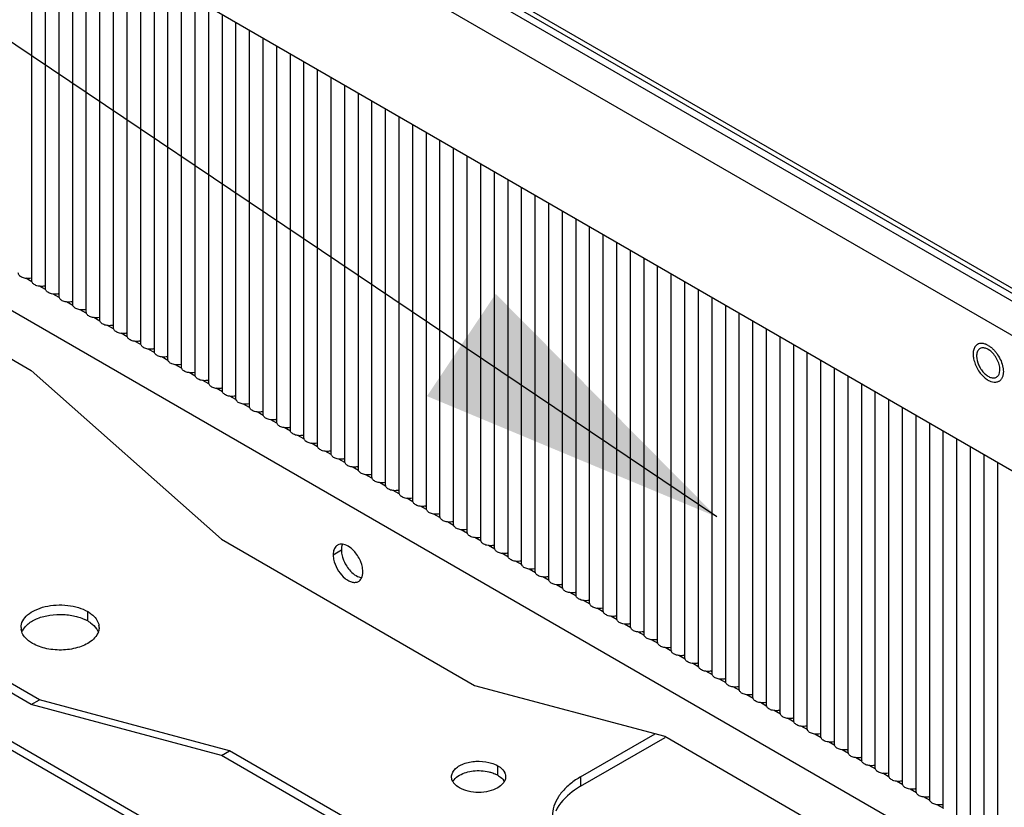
# Model space of a CAD drawing. Header units: inches. Extents: x 3 to 177, y 3 to 114.
# Tile 22 of 95: x 148.09 to 151.51, y 49.91 to 52.64. Entities that reach past the tile are written whole.
import ezdxf

# ---------------------------------------------------------------- set-up
doc = ezdxf.new("R2010")
doc.units = ezdxf.units.IN
doc.header["$LTSCALE"] = 9.973333
doc.header["$MEASUREMENT"] = 0
doc.layers.get('0').update_dxf_attribs({"linetype": 'CONTINUOUS'})
doc.layers.add('03_ALL_AXES', color=7, linetype='CONTINUOUS')
doc.layers.add('09_ALL_DETAIL_ITEMS', color=7, linetype='CONTINUOUS')
doc.styles.get("Standard").update_dxf_attribs({"font": 'arial.ttf'})
doc.dimstyles.get("Standard").update_dxf_attribs({"dimtxt": 1.066667, "dimasz": 1.066667, "dimexe": 0.06, "dimexo": 0.0625, "dimgap": 0.09, "dimtad": 0, "dimtih": 1, "dimtoh": 1, "dimdec": 3, "dimzin": 4, "dimdsep": 46, "dimtxsty": 'Standard', "dimblk": '_FILLED', "dimblk1": '_FILLED', "dimblk2": '_FILLED', "dimcen": 0.09, "dimadec": 0, "dimazin": 0, "dimtp": 0.01, "dimtm": 0.01, "dimtfac": 1, "dimtdec": 3, "dimtofl": 0, "dimtmove": 0, "dimatfit": 3, "dimldrblk": '_FILLED', "dimfxl": 0, "dimtolj": 1, "dimtzin": 4, "dimarcsym": 0})

# ---------------------------------------------------------------- blocks, each defined once
blk = doc.blocks.new('_FILLED')
at = {"color": 0, "linetype": 'ByBlock'}
blk.add_solid([(0, 0), (-1, 0.2), (-1, -0.2)], dxfattribs=at)

msp = doc.modelspace()

# ---------------------------------------------------------------- linework, layer by layer
at = {"color": 7, "linetype": 'Continuous'}
for p, q in [((146.8861, 54.2306), (156.0159, 48.9596)), ((155.9779, 49.1438), (147.1786, 54.2239)), ((155.9926, 49.1177), (147.1894, 54.2001)), ((147.1849, 54.1767), (155.8888, 49.1516)), ((156.0616, 47.0172), (146.7928, 52.3684)), ((148.1369, 51.7328), (148.1159, 51.745)), ((148.184, 51.7056), (148.163, 51.7178)), ((148.2312, 51.6784), (148.2102, 51.6905)), ((148.2783, 51.6512), (148.2573, 51.6633)), ((148.3255, 51.624), (148.3044, 51.6361)), ((148.3726, 51.5968), (148.3516, 51.6089)), ((148.4197, 51.5695), (148.3987, 51.5817)), ((148.4669, 51.5423), (148.4459, 51.5545)), ((148.514, 51.5151), (148.493, 51.5272)), ((148.5612, 51.4879), (148.5401, 51.5)), ((148.6083, 51.4607), (148.5873, 51.4728)), ((148.6554, 51.4335), (148.6344, 51.4456)), ((148.7026, 51.4062), (148.6816, 51.4184)), ((148.7497, 51.379), (148.7287, 51.3912)), ((148.7969, 51.3518), (148.7758, 51.3639)), ((148.844, 51.3246), (148.823, 51.3367)), ((148.8911, 51.2974), (148.8701, 51.3095)), ((148.9383, 51.2702), (148.9173, 51.2823)), ((148.9854, 51.2429), (148.9644, 51.2551)), ((149.0326, 51.2157), (149.0116, 51.2279)), ((149.0797, 51.1885), (149.0587, 51.2006)), ((149.1268, 51.1613), (149.1058, 51.1734)), ((149.174, 51.1341), (149.153, 51.1462)), ((149.2211, 51.1069), (149.2001, 51.119)), ((149.2683, 51.0797), (149.2473, 51.0918)), ((149.3154, 51.0524), (149.2944, 51.0646)), ((149.3625, 51.0252), (149.3415, 51.0374)), ((149.4097, 50.998), (149.3887, 51.0101)), ((149.4568, 50.9708), (149.4358, 50.9829)), ((149.504, 50.9436), (149.483, 50.9557)), ((149.5511, 50.9164), (149.5301, 50.9285)), ((146.7688, 50.8897), (156.0663, 45.5219)), ((149.5983, 50.8891), (149.5772, 50.9013)), ((146.7755, 50.8567), (156.0663, 45.4928)), ((149.6468, 50.8611), (149.6244, 50.8741)), ((149.694, 50.8339), (149.6715, 50.8468)), ((149.7411, 50.8067), (149.7187, 50.8196)), ((149.7883, 50.7794), (149.7658, 50.7924)), ((149.8354, 50.7522), (149.8129, 50.7652)), ((149.8825, 50.725), (149.8601, 50.738)), ((149.9297, 50.6978), (149.9072, 50.7108)), ((149.9768, 50.6706), (149.9544, 50.6835)), ((150.024, 50.6434), (150.0015, 50.6563)), ((150.0711, 50.6161), (150.0486, 50.6291)), ((150.1182, 50.5889), (150.0958, 50.6019)), ((150.1654, 50.5617), (150.1429, 50.5747)), ((150.2125, 50.5345), (150.1901, 50.5475)), ((150.2597, 50.5073), (150.2372, 50.5202)), ((150.3068, 50.4801), (150.2843, 50.493)), ((150.354, 50.4528), (150.3315, 50.4658)), ((150.4011, 50.4256), (150.3786, 50.4386)), ((150.4482, 50.3984), (150.4258, 50.4114)), ((150.4954, 50.3712), (150.4729, 50.3842)), ((150.5425, 50.344), (150.5201, 50.357)), ((150.5897, 50.3168), (150.5672, 50.3297)), ((150.6368, 50.2896), (150.6143, 50.3025)), ((150.6839, 50.2623), (150.6615, 50.2753)), ((150.7311, 50.2351), (150.7086, 50.2481)), ((150.7782, 50.2079), (150.7558, 50.2209)), ((150.8254, 50.1807), (150.8029, 50.1937)), ((150.8725, 50.1535), (150.85, 50.1664)), ((150.9196, 50.1263), (150.8972, 50.1392)), ((150.9668, 50.099), (150.9443, 50.112)), ((151.0139, 50.0718), (150.9915, 50.0848)), ((151.0611, 50.0446), (151.0386, 50.0576)), ((151.1082, 50.0174), (151.0857, 50.0304)), ((151.1553, 49.9902), (151.1329, 50.0031)), ((151.2025, 49.963), (151.18, 49.9759)), ((151.2496, 49.9357), (151.2272, 49.9487)), ((151.2968, 49.9085), (151.2743, 49.9215))]:
    msp.add_line(p, q, dxfattribs=at)
at = {"layer": '03_ALL_AXES', "color": 7, "linetype": 'Continuous'}
for p, q in [((148.1369, 51.7362), (148.1369, 53.0376)), ((148.1512, 53.0316), (154.7508, 49.2213)), ((148.1841, 51.709), (148.1841, 53.0126)), ((148.2312, 51.6817), (148.2312, 52.9853)), ((148.2783, 51.6545), (148.2783, 52.9581)), ((148.3255, 51.6273), (148.3255, 52.9309)), ((148.3726, 51.6001), (148.3726, 52.9037)), ((148.4198, 51.5729), (148.4198, 52.8765)), ((148.4669, 51.5457), (148.4669, 52.8493)), ((148.514, 51.5184), (148.514, 52.822)), ((148.5612, 51.4912), (148.5612, 52.7948)), ((148.6083, 51.464), (148.6083, 52.7676)), ((148.6555, 51.4368), (148.6555, 52.7404)), ((148.7026, 51.4096), (148.7026, 52.7132)), ((148.7497, 51.3824), (148.7497, 52.686)), ((148.7969, 51.3551), (148.7969, 52.6588)), ((148.844, 51.3279), (148.844, 52.6315)), ((148.8912, 51.3007), (148.8912, 52.6043)), ((148.9383, 51.2735), (148.9383, 52.5771)), ((148.9854, 51.2463), (148.9854, 52.5499)), ((149.0326, 51.2191), (149.0326, 52.5227)), ((149.0797, 51.1919), (149.0797, 52.4955)), ((149.1269, 51.1646), (149.1269, 52.4682)), ((149.174, 51.1374), (149.174, 52.441)), ((149.2211, 51.1102), (149.2211, 52.4138)), ((149.2683, 51.083), (149.2683, 52.3866)), ((149.3154, 51.0558), (149.3154, 52.3594)), ((149.3626, 51.0286), (149.3626, 52.3322)), ((149.4097, 51.0013), (149.4097, 52.3049)), ((149.4568, 50.9741), (149.4568, 52.2777)), ((149.504, 50.9469), (149.504, 52.2505)), ((149.5511, 50.9197), (149.5511, 52.2233)), ((149.5983, 50.8925), (149.5983, 52.1961)), ((149.6454, 50.8653), (149.6454, 52.1689)), ((149.6926, 50.838), (149.6926, 52.1416)), ((149.7397, 50.8108), (149.7397, 52.1144)), ((149.7868, 50.7836), (149.7868, 52.0872)), ((149.834, 50.7564), (149.834, 52.06)), ((149.8811, 50.7292), (149.8811, 52.0328)), ((149.9283, 50.702), (149.9283, 52.0056)), ((149.9754, 50.6747), (149.9754, 51.9784)), ((150.0225, 50.6475), (150.0225, 51.9511)), ((150.0697, 50.6203), (150.0697, 51.9239)), ((150.1168, 50.5931), (150.1168, 51.8967)), ((150.164, 50.5659), (150.164, 51.8695)), ((150.2111, 50.5387), (150.2111, 51.8423)), ((147.4575, 51.8167), (148.1349, 51.4256)), ((150.2582, 50.5115), (150.2582, 51.8151)), ((150.3054, 50.4842), (150.3054, 51.7878)), ((150.3525, 50.457), (150.3525, 51.7606)), ((150.3997, 50.4298), (150.3997, 51.7334)), ((150.4468, 50.4026), (150.4468, 51.7062)), ((150.4939, 50.3754), (150.4939, 51.679)), ((150.5411, 50.3482), (150.5411, 51.6518)), ((150.5882, 50.3209), (150.5882, 51.6245)), ((150.6354, 50.2937), (150.6354, 51.5973)), ((150.6825, 50.2665), (150.6825, 51.5701)), ((150.7296, 50.2393), (150.7296, 51.5429)), ((150.7768, 50.2121), (150.7768, 51.5157)), ((150.8239, 50.1849), (150.8239, 51.4885)), ((151.451, 51.5124), (151.4459, 51.515)), ((151.4564, 51.4949), (151.451, 51.4985)), ((150.8711, 50.1576), (150.8711, 51.4612)), ((148.1349, 51.4256), (148.7934, 50.8417)), ((150.9182, 50.1304), (150.9182, 51.434)), ((151.5033, 51.4217), (151.5031, 51.4159)), ((150.9653, 50.1032), (150.9653, 51.4068)), ((151.4883, 51.4129), (151.4899, 51.4172)), ((151.0125, 50.076), (151.0125, 51.3796)), ((151.0596, 50.0488), (151.0596, 51.3524)), ((151.1068, 50.0216), (151.1068, 51.3252)), ((151.1539, 49.9943), (151.1539, 51.298)), ((151.2011, 49.9671), (151.2011, 51.2707)), ((151.2482, 49.9399), (151.2482, 51.2435)), ((151.2953, 49.9127), (151.2953, 51.2163)), ((151.3425, 49.8855), (151.3425, 51.1891)), ((151.3896, 49.8583), (151.3896, 51.1619)), ((151.4368, 49.831), (151.4368, 51.1347)), ((151.4839, 49.8038), (151.4839, 51.1074)), ((148.7934, 50.8417), (149.6712, 50.3349)), ((149.1809, 50.7877), (149.2092, 50.804)), ((148.1632, 50.2852), (147.4858, 50.6763)), ((148.1349, 50.2689), (147.4575, 50.66)), ((148.3302, 50.5581), (148.3302, 50.5908)), ((149.6712, 50.3349), (150.3298, 50.1585)), ((148.1349, 50.2689), (148.1632, 50.2852)), ((148.7934, 50.0925), (148.1349, 50.2689)), ((148.8217, 50.1088), (148.1632, 50.2852)), ((150.0384, 50.0183), (150.2966, 50.1673)), ((150.3298, 50.1585), (151.0072, 49.7674)), ((150.0384, 49.9856), (150.3318, 50.155)), ((148.7934, 50.0925), (148.8217, 50.1088)), ((149.6712, 49.5857), (148.7934, 50.0925)), ((149.6995, 49.602), (148.8217, 50.1088)), ((149.7511, 50.0238), (149.7511, 50.0565)), ((150.0384, 50.0183), (150.0384, 49.9856))]:
    msp.add_line(p, q, dxfattribs=at)
for centre, radius, start, end in [((148.1243, 51.7936), 0.0494, 281.4405, 285.0648), ((148.1715, 51.7664), 0.0494, 281.4405, 285.0648), ((148.2186, 51.7392), 0.0494, 281.4405, 285.0648), ((148.2657, 51.712), 0.0494, 281.4405, 285.0648), ((148.3129, 51.6848), 0.0494, 281.4405, 285.0648), ((148.36, 51.6575), 0.0494, 281.4405, 285.0648), ((148.4072, 51.6303), 0.0494, 281.4405, 285.0648), ((148.4543, 51.6031), 0.0494, 281.4405, 285.0648), ((148.5014, 51.5759), 0.0494, 281.4405, 285.0648), ((148.5486, 51.5487), 0.0494, 281.4405, 285.0648), ((151.4321, 51.4848), 0.0191, 120.0059, 129.3982), ((151.4212, 51.4618), 0.0586, 65.0737, 66.7913), ((148.5957, 51.5215), 0.0494, 281.4405, 285.0648), ((148.6429, 51.4942), 0.0494, 281.4405, 285.0648), ((148.69, 51.467), 0.0494, 281.4405, 285.0648), ((148.7371, 51.4398), 0.0494, 281.4405, 285.0648), ((148.7843, 51.4126), 0.0494, 281.4405, 285.0648), ((148.8314, 51.3854), 0.0494, 281.4405, 285.0648), ((148.8786, 51.3582), 0.0494, 281.4405, 285.0648), ((148.9257, 51.3309), 0.0494, 281.4405, 285.0648), ((148.9728, 51.3037), 0.0494, 281.4405, 285.0648), ((149.02, 51.2765), 0.0494, 281.4405, 285.0648), ((149.0671, 51.2493), 0.0494, 281.4405, 285.0648), ((149.1143, 51.2221), 0.0494, 281.4405, 285.0648), ((149.1614, 51.1949), 0.0494, 281.4405, 285.0648), ((149.2086, 51.1677), 0.0494, 281.4405, 285.0648), ((149.2557, 51.1404), 0.0494, 281.4405, 285.0648), ((149.3028, 51.1132), 0.0494, 281.4405, 285.0648), ((149.35, 51.086), 0.0494, 281.4405, 285.0648), ((149.3971, 51.0588), 0.0494, 281.4405, 285.0648), ((149.4443, 51.0316), 0.0494, 281.4405, 285.0648), ((149.4914, 51.0044), 0.0494, 281.4405, 285.0648), ((149.5385, 50.9771), 0.0494, 281.4405, 285.0648), ((149.5857, 50.9499), 0.0494, 281.4405, 285.0648), ((149.6328, 50.9227), 0.0494, 281.4405, 285.0648), ((149.68, 50.8955), 0.0494, 281.4405, 285.0648), ((149.2082, 50.7999), 0.0244, 120.0049, 129.3024), ((149.7271, 50.8683), 0.0494, 281.4405, 285.0648), ((149.7742, 50.8411), 0.0494, 281.4405, 285.0648), ((149.8214, 50.8138), 0.0494, 281.4405, 285.0648), ((149.8685, 50.7866), 0.0494, 281.4405, 285.0648), ((149.9157, 50.7594), 0.0494, 281.4405, 285.0648), ((149.9628, 50.7322), 0.0494, 281.4405, 285.0648), ((150.0099, 50.705), 0.0494, 281.4405, 285.0648), ((150.0571, 50.6778), 0.0494, 281.4405, 285.0648), ((150.1042, 50.6505), 0.0494, 281.4405, 285.0648), ((150.1514, 50.6233), 0.0494, 281.4405, 285.0648), ((148.1446, 50.5355), 0.0454, 179.9719, 188.5966), ((148.262, 50.4397), 0.1366, 60.0707, 64.9324), ((148.3244, 50.5355), 0.0454, 359.9719, 8.5966), ((150.1985, 50.5961), 0.0494, 281.4405, 285.0648), ((148.3171, 50.5376), 0.053, 335.1052, 337.5695), ((150.2456, 50.5689), 0.0494, 281.4405, 285.0648), ((150.2928, 50.5417), 0.0494, 281.4405, 285.0648), ((150.3399, 50.5145), 0.0494, 281.4405, 285.0648), ((150.3871, 50.4872), 0.0494, 281.4405, 285.0648), ((150.4342, 50.46), 0.0494, 281.4405, 285.0648), ((150.4814, 50.4328), 0.0494, 281.4405, 285.0648), ((150.5285, 50.4056), 0.0494, 281.4405, 285.0648), ((150.5756, 50.3784), 0.0494, 281.4405, 285.0648), ((150.6228, 50.3512), 0.0494, 281.4405, 285.0648), ((150.6699, 50.324), 0.0494, 281.4405, 285.0648), ((150.7171, 50.2967), 0.0494, 281.4405, 285.0648), ((150.7642, 50.2695), 0.0494, 281.4405, 285.0648), ((150.8113, 50.2423), 0.0494, 281.4405, 285.0648), ((150.8585, 50.2151), 0.0494, 281.4405, 285.0648), ((150.9056, 50.1879), 0.0494, 281.4405, 285.0648), ((150.9528, 50.1607), 0.0494, 281.4405, 285.0648), ((150.9999, 50.1334), 0.0494, 281.4405, 285.0648), ((151.047, 50.1062), 0.0494, 281.4405, 285.0648), ((151.0942, 50.079), 0.0494, 281.4405, 285.0648), ((149.6329, 50.0225), 0.0426, 209.1506, 215.7695), ((149.7368, 49.9814), 0.0426, 29.1506, 35.7695), ((150.1872, 49.7604), 0.2977, 119.9828, 123.9521), ((151.1413, 50.0518), 0.0494, 281.4405, 285.0648), ((151.1885, 50.0246), 0.0494, 281.4405, 285.0648), ((151.2356, 49.9974), 0.0494, 281.4405, 285.0648), ((151.2827, 49.9701), 0.0494, 281.4405, 285.0648)]:
    msp.add_arc(centre, radius, start, end, dxfattribs=at)
for points, knots in [([(148.1341, 51.7452), (148.129, 51.7442), (148.1186, 51.7436), (148.1063, 51.7463), (148.098, 51.7504), (148.0935, 51.7542), (148.0905, 51.7586), (148.0898, 51.7618), (148.0898, 51.7634)], [0, 0, 0, 0, 0.296525, 0.580139, 0.705407, 0.815826, 0.912332, 1, 1, 1, 1]), ([(148.1813, 51.718), (148.1761, 51.717), (148.1658, 51.7164), (148.1534, 51.719), (148.1452, 51.7232), (148.1406, 51.727), (148.1376, 51.7314), (148.1369, 51.7346), (148.1369, 51.7362)], [0, 0, 0, 0, 0.296525, 0.580139, 0.705407, 0.815826, 0.912332, 1, 1, 1, 1]), ([(148.2284, 51.6908), (148.2233, 51.6898), (148.2129, 51.6892), (148.2005, 51.6918), (148.1923, 51.696), (148.1877, 51.6998), (148.1848, 51.7041), (148.1841, 51.7074), (148.1841, 51.709)], [0, 0, 0, 0, 0.296525, 0.580139, 0.705407, 0.815826, 0.912332, 1, 1, 1, 1]), ([(148.2755, 51.6636), (148.2704, 51.6625), (148.26, 51.662), (148.2477, 51.6646), (148.2395, 51.6688), (148.2349, 51.6725), (148.2319, 51.6769), (148.2312, 51.6802), (148.2312, 51.6817)], [0, 0, 0, 0, 0.296525, 0.580139, 0.705407, 0.815826, 0.912332, 1, 1, 1, 1]), ([(148.3227, 51.6364), (148.3175, 51.6353), (148.3072, 51.6348), (148.2948, 51.6374), (148.2866, 51.6416), (148.282, 51.6453), (148.2791, 51.6497), (148.2783, 51.653), (148.2783, 51.6545)], [0, 0, 0, 0, 0.296525, 0.580139, 0.705407, 0.815826, 0.912332, 1, 1, 1, 1]), ([(148.3698, 51.6091), (148.3647, 51.6081), (148.3543, 51.6076), (148.342, 51.6102), (148.3337, 51.6144), (148.3292, 51.6181), (148.3262, 51.6225), (148.3255, 51.6258), (148.3255, 51.6273)], [0, 0, 0, 0, 0.296525, 0.580139, 0.705407, 0.815826, 0.912332, 1, 1, 1, 1]), ([(148.417, 51.5819), (148.4118, 51.5809), (148.4015, 51.5803), (148.3891, 51.583), (148.3809, 51.5871), (148.3763, 51.5909), (148.3733, 51.5953), (148.3726, 51.5985), (148.3726, 51.6001)], [0, 0, 0, 0, 0.296525, 0.580139, 0.705407, 0.815826, 0.912332, 1, 1, 1, 1]), ([(148.4641, 51.5547), (148.459, 51.5537), (148.4486, 51.5531), (148.4362, 51.5557), (148.428, 51.5599), (148.4234, 51.5637), (148.4205, 51.5681), (148.4198, 51.5713), (148.4198, 51.5729)], [0, 0, 0, 0, 0.296525, 0.580139, 0.705407, 0.815826, 0.912332, 1, 1, 1, 1]), ([(148.5112, 51.5275), (148.5061, 51.5265), (148.4958, 51.5259), (148.4834, 51.5285), (148.4752, 51.5327), (148.4706, 51.5365), (148.4676, 51.5408), (148.4669, 51.5441), (148.4669, 51.5457)], [0, 0, 0, 0, 0.296525, 0.580139, 0.705407, 0.815826, 0.912332, 1, 1, 1, 1]), ([(148.5584, 51.5003), (148.5533, 51.4992), (148.5429, 51.4987), (148.5305, 51.5013), (148.5223, 51.5055), (148.5177, 51.5092), (148.5148, 51.5136), (148.514, 51.5169), (148.514, 51.5184)], [0, 0, 0, 0, 0.296525, 0.580139, 0.705407, 0.815826, 0.912332, 1, 1, 1, 1]), ([(148.6055, 51.4731), (148.6004, 51.472), (148.59, 51.4715), (148.5777, 51.4741), (148.5694, 51.4783), (148.5649, 51.482), (148.5619, 51.4864), (148.5612, 51.4897), (148.5612, 51.4912)], [0, 0, 0, 0, 0.296525, 0.580139, 0.705407, 0.815826, 0.912332, 1, 1, 1, 1]), ([(151.4089, 51.5122), (151.4075, 51.5107), (151.4048, 51.5074), (151.4018, 51.5015), (151.3997, 51.4946), (151.3983, 51.4841), (151.3991, 51.4694), (151.4039, 51.4512), (151.412, 51.433), (151.423, 51.4162), (151.4359, 51.402), (151.4459, 51.3945), (151.451, 51.3915)], [0, 0, 0, 0, 0.04364, 0.090161, 0.140399, 0.194772, 0.315622, 0.450202, 0.592889, 0.736697, 0.874451, 1, 1, 1, 1]), ([(151.414, 51.516), (151.4135, 51.5158), (151.4117, 51.5146), (151.4101, 51.5133), (151.4089, 51.5122)], [0, 0, 0, 0, 0.24856, 1, 1, 1, 1]), ([(151.4199, 51.4995), (151.4168, 51.497), (151.4118, 51.4891), (151.4107, 51.4801), (151.4107, 51.4752)], [0, 0, 0, 0, 0.453202, 1, 1, 1, 1]), ([(151.4283, 51.5195), (151.4258, 51.5195), (151.4208, 51.5191), (151.4161, 51.5172), (151.414, 51.516)], [0, 0, 0, 0, 0.512931, 1, 1, 1, 1]), ([(151.4308, 51.5039), (151.4301, 51.5038), (151.4272, 51.5034), (151.4244, 51.5024), (151.4225, 51.5013)], [0, 0, 0, 0, 0.257769, 1, 1, 1, 1]), ([(151.4443, 51.5157), (151.443, 51.5163), (151.4378, 51.5183), (151.4323, 51.5194), (151.4283, 51.5195)], [0, 0, 0, 0, 0.268213, 1, 1, 1, 1]), ([(151.451, 51.4985), (151.4497, 51.4992), (151.4449, 51.5018), (151.4395, 51.5035), (151.4356, 51.5038)], [0, 0, 0, 0, 0.271607, 1, 1, 1, 1]), ([(151.451, 51.5124), (151.454, 51.5106), (151.4601, 51.5065), (151.4686, 51.499), (151.4765, 51.4902), (151.4863, 51.4771), (151.4959, 51.4592), (151.5006, 51.4437), (151.502, 51.4359)], [0, 0, 0, 0, 0.111999, 0.231951, 0.358015, 0.488126, 0.750499, 1, 1, 1, 1]), ([(151.4913, 51.4287), (151.4913, 51.4347), (151.4892, 51.4474), (151.4819, 51.4655), (151.4709, 51.482), (151.4615, 51.4912), (151.4564, 51.4949)], [0, 0, 0, 0, 0.233587, 0.492223, 0.754957, 1, 1, 1, 1]), ([(148.6527, 51.4458), (148.6475, 51.4448), (148.6372, 51.4443), (148.6248, 51.4469), (148.6166, 51.4511), (148.612, 51.4548), (148.609, 51.4592), (148.6083, 51.4625), (148.6083, 51.464)], [0, 0, 0, 0, 0.296525, 0.580139, 0.705407, 0.815826, 0.912332, 1, 1, 1, 1]), ([(151.4107, 51.4752), (151.4107, 51.465), (151.4149, 51.4493), (151.425, 51.4306), (151.4349, 51.4178), (151.4462, 51.4078), (151.458, 51.4014), (151.4695, 51.3991), (151.4766, 51.4009), (151.4795, 51.4026)], [0, 0, 0, 0, 0.269622, 0.417082, 0.561798, 0.695795, 0.813336, 0.912942, 1, 1, 1, 1]), ([(148.6998, 51.4186), (148.6947, 51.4176), (148.6843, 51.4171), (148.6719, 51.4197), (148.6637, 51.4238), (148.6592, 51.4276), (148.6562, 51.432), (148.6555, 51.4352), (148.6555, 51.4368)], [0, 0, 0, 0, 0.296525, 0.580139, 0.705407, 0.815826, 0.912332, 1, 1, 1, 1]), ([(151.4899, 51.4172), (151.4901, 51.4181), (151.491, 51.4218), (151.4913, 51.4257), (151.4913, 51.4287)], [0, 0, 0, 0, 0.237141, 1, 1, 1, 1]), ([(151.502, 51.4359), (151.5022, 51.4347), (151.503, 51.43), (151.5033, 51.4253), (151.5033, 51.4217)], [0, 0, 0, 0, 0.25917, 1, 1, 1, 1]), ([(148.7469, 51.3914), (148.7418, 51.3904), (148.7315, 51.3898), (148.7191, 51.3924), (148.7109, 51.3966), (148.7063, 51.4004), (148.7033, 51.4048), (148.7026, 51.408), (148.7026, 51.4096)], [0, 0, 0, 0, 0.296525, 0.580139, 0.705407, 0.815826, 0.912332, 1, 1, 1, 1]), ([(151.488, 51.3879), (151.4868, 51.3872), (151.4842, 51.386), (151.4786, 51.3844), (151.4706, 51.3842), (151.4607, 51.3866), (151.4542, 51.3896), (151.451, 51.3915)], [0, 0, 0, 0, 0.108164, 0.218373, 0.451355, 0.710449, 1, 1, 1, 1]), ([(151.4795, 51.4026), (151.4804, 51.4031), (151.4842, 51.4058), (151.4869, 51.4097), (151.4883, 51.4129)], [0, 0, 0, 0, 0.240271, 1, 1, 1, 1]), ([(151.4931, 51.3917), (151.4927, 51.3913), (151.4911, 51.3899), (151.4894, 51.3887), (151.488, 51.3879)], [0, 0, 0, 0, 0.252615, 1, 1, 1, 1]), ([(151.502, 51.409), (151.5013, 51.4057), (151.4991, 51.3994), (151.4953, 51.3939), (151.4931, 51.3917)], [0, 0, 0, 0, 0.526601, 1, 1, 1, 1]), ([(151.5031, 51.4159), (151.503, 51.4153), (151.5028, 51.413), (151.5024, 51.4107), (151.502, 51.409)], [0, 0, 0, 0, 0.256715, 1, 1, 1, 1]), ([(148.7941, 51.3642), (148.789, 51.3632), (148.7786, 51.3626), (148.7662, 51.3652), (148.758, 51.3694), (148.7534, 51.3732), (148.7505, 51.3775), (148.7497, 51.3808), (148.7497, 51.3824)], [0, 0, 0, 0, 0.296525, 0.580139, 0.705407, 0.815826, 0.912332, 1, 1, 1, 1]), ([(148.8412, 51.337), (148.8361, 51.3359), (148.8257, 51.3354), (148.8134, 51.338), (148.8051, 51.3422), (148.8006, 51.346), (148.7976, 51.3503), (148.7969, 51.3536), (148.7969, 51.3551)], [0, 0, 0, 0, 0.296525, 0.580139, 0.705407, 0.815826, 0.912332, 1, 1, 1, 1]), ([(148.8884, 51.3098), (148.8832, 51.3087), (148.8729, 51.3082), (148.8605, 51.3108), (148.8523, 51.315), (148.8477, 51.3187), (148.8447, 51.3231), (148.844, 51.3264), (148.844, 51.3279)], [0, 0, 0, 0, 0.296525, 0.580139, 0.705407, 0.815826, 0.912332, 1, 1, 1, 1]), ([(148.9355, 51.2826), (148.9304, 51.2815), (148.92, 51.281), (148.9076, 51.2836), (148.8994, 51.2878), (148.8949, 51.2915), (148.8919, 51.2959), (148.8912, 51.2992), (148.8912, 51.3007)], [0, 0, 0, 0, 0.296525, 0.580139, 0.705407, 0.815826, 0.912332, 1, 1, 1, 1]), ([(148.9826, 51.2553), (148.9775, 51.2543), (148.9672, 51.2538), (148.9548, 51.2564), (148.9466, 51.2605), (148.942, 51.2643), (148.939, 51.2687), (148.9383, 51.272), (148.9383, 51.2735)], [0, 0, 0, 0, 0.296525, 0.580139, 0.705407, 0.815826, 0.912332, 1, 1, 1, 1]), ([(149.0298, 51.2281), (149.0247, 51.2271), (149.0143, 51.2265), (149.0019, 51.2291), (148.9937, 51.2333), (148.9891, 51.2371), (148.9862, 51.2415), (148.9854, 51.2447), (148.9854, 51.2463)], [0, 0, 0, 0, 0.296525, 0.580139, 0.705407, 0.815826, 0.912332, 1, 1, 1, 1]), ([(149.0769, 51.2009), (149.0718, 51.1999), (149.0614, 51.1993), (149.0491, 51.2019), (149.0409, 51.2061), (149.0363, 51.2099), (149.0333, 51.2142), (149.0326, 51.2175), (149.0326, 51.2191)], [0, 0, 0, 0, 0.296525, 0.580139, 0.705407, 0.815826, 0.912332, 1, 1, 1, 1]), ([(149.1241, 51.1737), (149.1189, 51.1726), (149.1086, 51.1721), (149.0962, 51.1747), (149.088, 51.1789), (149.0834, 51.1827), (149.0804, 51.187), (149.0797, 51.1903), (149.0797, 51.1919)], [0, 0, 0, 0, 0.296525, 0.580139, 0.705407, 0.815826, 0.912332, 1, 1, 1, 1]), ([(149.1712, 51.1465), (149.1661, 51.1454), (149.1557, 51.1449), (149.1433, 51.1475), (149.1351, 51.1517), (149.1306, 51.1554), (149.1276, 51.1598), (149.1269, 51.1631), (149.1269, 51.1646)], [0, 0, 0, 0, 0.296525, 0.580139, 0.705407, 0.815826, 0.912332, 1, 1, 1, 1]), ([(149.2183, 51.1193), (149.2132, 51.1182), (149.2029, 51.1177), (149.1905, 51.1203), (149.1823, 51.1245), (149.1777, 51.1282), (149.1747, 51.1326), (149.174, 51.1359), (149.174, 51.1374)], [0, 0, 0, 0, 0.296525, 0.580139, 0.705407, 0.815826, 0.912332, 1, 1, 1, 1]), ([(149.2655, 51.092), (149.2604, 51.091), (149.25, 51.0905), (149.2376, 51.0931), (149.2294, 51.0972), (149.2248, 51.101), (149.2219, 51.1054), (149.2211, 51.1087), (149.2211, 51.1102)], [0, 0, 0, 0, 0.296525, 0.580139, 0.705407, 0.815826, 0.912332, 1, 1, 1, 1]), ([(149.3126, 51.0648), (149.3075, 51.0638), (149.2971, 51.0632), (149.2848, 51.0659), (149.2766, 51.07), (149.272, 51.0738), (149.269, 51.0782), (149.2683, 51.0814), (149.2683, 51.083)], [0, 0, 0, 0, 0.296525, 0.580139, 0.705407, 0.815826, 0.912332, 1, 1, 1, 1]), ([(149.3598, 51.0376), (149.3546, 51.0366), (149.3443, 51.036), (149.3319, 51.0386), (149.3237, 51.0428), (149.3191, 51.0466), (149.3162, 51.0509), (149.3154, 51.0542), (149.3154, 51.0558)], [0, 0, 0, 0, 0.296525, 0.580139, 0.705407, 0.815826, 0.912332, 1, 1, 1, 1]), ([(149.4069, 51.0104), (149.4018, 51.0094), (149.3914, 51.0088), (149.379, 51.0114), (149.3708, 51.0156), (149.3663, 51.0194), (149.3633, 51.0237), (149.3626, 51.027), (149.3626, 51.0286)], [0, 0, 0, 0, 0.296525, 0.580139, 0.705407, 0.815826, 0.912332, 1, 1, 1, 1]), ([(149.4541, 50.9832), (149.4489, 50.9821), (149.4386, 50.9816), (149.4262, 50.9842), (149.418, 50.9884), (149.4134, 50.9921), (149.4104, 50.9965), (149.4097, 50.9998), (149.4097, 51.0013)], [0, 0, 0, 0, 0.296525, 0.580139, 0.705407, 0.815826, 0.912332, 1, 1, 1, 1]), ([(149.5012, 50.956), (149.4961, 50.9549), (149.4857, 50.9544), (149.4733, 50.957), (149.4651, 50.9612), (149.4605, 50.9649), (149.4576, 50.9693), (149.4568, 50.9726), (149.4568, 50.9741)], [0, 0, 0, 0, 0.296525, 0.580139, 0.705407, 0.815826, 0.912332, 1, 1, 1, 1]), ([(149.5483, 50.9287), (149.5432, 50.9277), (149.5328, 50.9272), (149.5205, 50.9298), (149.5123, 50.934), (149.5077, 50.9377), (149.5047, 50.9421), (149.504, 50.9454), (149.504, 50.9469)], [0, 0, 0, 0, 0.296525, 0.580139, 0.705407, 0.815826, 0.912332, 1, 1, 1, 1]), ([(149.5955, 50.9015), (149.5903, 50.9005), (149.58, 50.8999), (149.5676, 50.9026), (149.5594, 50.9067), (149.5548, 50.9105), (149.5519, 50.9149), (149.5511, 50.9181), (149.5511, 50.9197)], [0, 0, 0, 0, 0.296525, 0.580139, 0.705407, 0.815826, 0.912332, 1, 1, 1, 1]), ([(149.6426, 50.8743), (149.6375, 50.8733), (149.6271, 50.8727), (149.6148, 50.8753), (149.6065, 50.8795), (149.602, 50.8833), (149.599, 50.8877), (149.5983, 50.8909), (149.5983, 50.8925)], [0, 0, 0, 0, 0.296525, 0.580139, 0.705407, 0.815826, 0.912332, 1, 1, 1, 1]), ([(149.6898, 50.8471), (149.6846, 50.8461), (149.6743, 50.8455), (149.6619, 50.8481), (149.6537, 50.8523), (149.6491, 50.8561), (149.6461, 50.8604), (149.6454, 50.8637), (149.6454, 50.8653)], [0, 0, 0, 0, 0.296525, 0.580139, 0.705407, 0.815826, 0.912332, 1, 1, 1, 1]), ([(149.1927, 50.8187), (149.1888, 50.8155), (149.1824, 50.8054), (149.1809, 50.7939), (149.1809, 50.7877)], [0, 0, 0, 0, 0.453153, 1, 1, 1, 1]), ([(149.2111, 50.8186), (149.2108, 50.8175), (149.2096, 50.8127), (149.2092, 50.8078), (149.2092, 50.804)], [0, 0, 0, 0, 0.23717, 1, 1, 1, 1]), ([(149.252, 50.8015), (149.2462, 50.8076), (149.2344, 50.8176), (149.2196, 50.8235), (149.2127, 50.8242)], [0, 0, 0, 0, 0.548281, 1, 1, 1, 1]), ([(149.7369, 50.8199), (149.7318, 50.8188), (149.7214, 50.8183), (149.709, 50.8209), (149.7008, 50.8251), (149.6962, 50.8288), (149.6933, 50.8332), (149.6926, 50.8365), (149.6926, 50.838)], [0, 0, 0, 0, 0.296525, 0.580139, 0.705407, 0.815826, 0.912332, 1, 1, 1, 1]), ([(149.784, 50.7927), (149.7789, 50.7916), (149.7685, 50.7911), (149.7562, 50.7937), (149.748, 50.7979), (149.7434, 50.8016), (149.7404, 50.806), (149.7397, 50.8093), (149.7397, 50.8108)], [0, 0, 0, 0, 0.296525, 0.580139, 0.705407, 0.815826, 0.912332, 1, 1, 1, 1]), ([(149.1809, 50.7877), (149.1809, 50.7857), (149.1813, 50.7773), (149.183, 50.7689), (149.1849, 50.7627)], [0, 0, 0, 0, 0.234679, 1, 1, 1, 1]), ([(149.2092, 50.804), (149.2092, 50.802), (149.2096, 50.7936), (149.2113, 50.7852), (149.2131, 50.7791)], [0, 0, 0, 0, 0.234679, 1, 1, 1, 1]), ([(149.2131, 50.7791), (149.2144, 50.7746), (149.2209, 50.7571), (149.2313, 50.7411), (149.2409, 50.7309)], [0, 0, 0, 0, 0.24772, 1, 1, 1, 1]), ([(149.2798, 50.7533), (149.2785, 50.7577), (149.272, 50.7752), (149.2616, 50.7913), (149.252, 50.8015)], [0, 0, 0, 0, 0.24772, 1, 1, 1, 1]), ([(149.8312, 50.7654), (149.826, 50.7644), (149.8157, 50.7639), (149.8033, 50.7665), (149.7951, 50.7707), (149.7905, 50.7744), (149.7876, 50.7788), (149.7868, 50.7821), (149.7868, 50.7836)], [0, 0, 0, 0, 0.296525, 0.580139, 0.705407, 0.815826, 0.912332, 1, 1, 1, 1]), ([(149.1849, 50.7627), (149.1882, 50.7515), (149.1982, 50.7305), (149.2168, 50.7089), (149.2341, 50.6971), (149.2465, 50.6922), (149.2584, 50.6911), (149.2656, 50.6934), (149.2687, 50.6951)], [0, 0, 0, 0, 0.293974, 0.578675, 0.704877, 0.815953, 0.912585, 1, 1, 1, 1]), ([(149.2837, 50.7284), (149.2837, 50.7303), (149.2833, 50.7388), (149.2816, 50.7471), (149.2798, 50.7533)], [0, 0, 0, 0, 0.234679, 1, 1, 1, 1]), ([(149.8783, 50.7382), (149.8732, 50.7372), (149.8628, 50.7366), (149.8505, 50.7393), (149.8422, 50.7434), (149.8377, 50.7472), (149.8347, 50.7516), (149.834, 50.7548), (149.834, 50.7564)], [0, 0, 0, 0, 0.296525, 0.580139, 0.705407, 0.815826, 0.912332, 1, 1, 1, 1]), ([(149.2409, 50.7309), (149.2467, 50.7248), (149.2586, 50.7147), (149.2734, 50.7089), (149.2803, 50.7082)], [0, 0, 0, 0, 0.548281, 1, 1, 1, 1]), ([(149.2687, 50.6951), (149.2699, 50.6958), (149.2747, 50.6991), (149.2782, 50.7042), (149.2799, 50.7082)], [0, 0, 0, 0, 0.240243, 1, 1, 1, 1]), ([(149.2819, 50.7137), (149.2822, 50.7149), (149.2833, 50.7196), (149.2837, 50.7246), (149.2837, 50.7284)], [0, 0, 0, 0, 0.23717, 1, 1, 1, 1]), ([(149.9255, 50.711), (149.9203, 50.71), (149.91, 50.7094), (149.8976, 50.712), (149.8894, 50.7162), (149.8848, 50.72), (149.8818, 50.7244), (149.8811, 50.7276), (149.8811, 50.7292)], [0, 0, 0, 0, 0.296525, 0.580139, 0.705407, 0.815826, 0.912332, 1, 1, 1, 1]), ([(149.9726, 50.6838), (149.9675, 50.6828), (149.9571, 50.6822), (149.9447, 50.6848), (149.9365, 50.689), (149.9319, 50.6928), (149.929, 50.6971), (149.9283, 50.7004), (149.9283, 50.702)], [0, 0, 0, 0, 0.296525, 0.580139, 0.705407, 0.815826, 0.912332, 1, 1, 1, 1]), ([(150.0197, 50.6566), (150.0146, 50.6555), (150.0043, 50.655), (149.9919, 50.6576), (149.9837, 50.6618), (149.9791, 50.6655), (149.9761, 50.6699), (149.9754, 50.6732), (149.9754, 50.6747)], [0, 0, 0, 0, 0.296525, 0.580139, 0.705407, 0.815826, 0.912332, 1, 1, 1, 1]), ([(150.0669, 50.6294), (150.0618, 50.6283), (150.0514, 50.6278), (150.039, 50.6304), (150.0308, 50.6346), (150.0262, 50.6383), (150.0233, 50.6427), (150.0225, 50.646), (150.0225, 50.6475)], [0, 0, 0, 0, 0.296525, 0.580139, 0.705407, 0.815826, 0.912332, 1, 1, 1, 1]), ([(148.0992, 50.5355), (148.0992, 50.5433), (148.1039, 50.5602), (148.1223, 50.5811), (148.1495, 50.5977), (148.1834, 50.609), (148.2214, 50.6144), (148.2605, 50.6133), (148.2975, 50.6059), (148.3202, 50.5965), (148.3302, 50.5908)], [0, 0, 0, 0, 0.086935, 0.186408, 0.303806, 0.43762, 0.582126, 0.729411, 0.871212, 1, 1, 1, 1]), ([(150.114, 50.6021), (150.1089, 50.6011), (150.0985, 50.6006), (150.0862, 50.6032), (150.0779, 50.6074), (150.0734, 50.6111), (150.0704, 50.6155), (150.0697, 50.6188), (150.0697, 50.6203)], [0, 0, 0, 0, 0.296525, 0.580139, 0.705407, 0.815826, 0.912332, 1, 1, 1, 1]), ([(148.1236, 50.5477), (148.1335, 50.5558), (148.1581, 50.5692), (148.2001, 50.58), (148.246, 50.5822), (148.2769, 50.5776), (148.2917, 50.5737)], [0, 0, 0, 0, 0.218902, 0.470534, 0.737955, 1, 1, 1, 1]), ([(148.2917, 50.5737), (148.2942, 50.573), (148.3038, 50.5702), (148.3132, 50.5666), (148.3199, 50.5634)], [0, 0, 0, 0, 0.258477, 1, 1, 1, 1]), ([(148.3302, 50.5908), (148.3318, 50.5898), (148.338, 50.586), (148.3438, 50.5817), (148.3479, 50.5782)], [0, 0, 0, 0, 0.26005, 1, 1, 1, 1]), ([(148.3479, 50.5782), (148.3535, 50.5732), (148.363, 50.5624), (148.3683, 50.5489), (148.3693, 50.5423)], [0, 0, 0, 0, 0.530782, 1, 1, 1, 1]), ([(150.1612, 50.5749), (150.156, 50.5739), (150.1457, 50.5734), (150.1333, 50.576), (150.1251, 50.5801), (150.1205, 50.5839), (150.1175, 50.5883), (150.1168, 50.5916), (150.1168, 50.5931)], [0, 0, 0, 0, 0.296525, 0.580139, 0.705407, 0.815826, 0.912332, 1, 1, 1, 1]), ([(148.1038, 50.5231), (148.1048, 50.5253), (148.1099, 50.5346), (148.1174, 50.5425), (148.1236, 50.5477)], [0, 0, 0, 0, 0.23318, 1, 1, 1, 1]), ([(148.3302, 50.5581), (148.3334, 50.5562), (148.3449, 50.5489), (148.3552, 50.5393), (148.3607, 50.531)], [0, 0, 0, 0, 0.272317, 1, 1, 1, 1]), ([(148.3698, 50.5355), (148.3698, 50.5309), (148.3688, 50.5247), (148.3667, 50.5188), (148.3661, 50.5174)], [0, 0, 0, 0, 0.743741, 1, 1, 1, 1]), ([(150.2083, 50.5477), (150.2032, 50.5467), (150.1928, 50.5461), (150.1804, 50.5487), (150.1722, 50.5529), (150.1677, 50.5567), (150.1647, 50.5611), (150.164, 50.5643), (150.164, 50.5659)], [0, 0, 0, 0, 0.296525, 0.580139, 0.705407, 0.815826, 0.912332, 1, 1, 1, 1]), ([(150.2554, 50.5205), (150.2503, 50.5195), (150.24, 50.5189), (150.2276, 50.5215), (150.2194, 50.5257), (150.2148, 50.5295), (150.2118, 50.5338), (150.2111, 50.5371), (150.2111, 50.5387)], [0, 0, 0, 0, 0.296525, 0.580139, 0.705407, 0.815826, 0.912332, 1, 1, 1, 1]), ([(148.1388, 50.4803), (148.1342, 50.4829), (148.1188, 50.493), (148.1058, 50.5081), (148.1016, 50.5207)], [0, 0, 0, 0, 0.283716, 1, 1, 1, 1]), ([(148.3652, 50.5153), (148.3642, 50.513), (148.359, 50.5037), (148.3516, 50.4959), (148.3453, 50.4907)], [0, 0, 0, 0, 0.23318, 1, 1, 1, 1]), ([(148.3607, 50.531), (148.3614, 50.5299), (148.3641, 50.5257), (148.3662, 50.5211), (148.3674, 50.5176)], [0, 0, 0, 0, 0.258337, 1, 1, 1, 1]), ([(150.3026, 50.4933), (150.2975, 50.4922), (150.2871, 50.4917), (150.2747, 50.4943), (150.2665, 50.4985), (150.2619, 50.5023), (150.259, 50.5066), (150.2582, 50.5099), (150.2582, 50.5115)], [0, 0, 0, 0, 0.296525, 0.580139, 0.705407, 0.815826, 0.912332, 1, 1, 1, 1]), ([(148.3453, 50.4907), (148.3328, 50.4803), (148.3002, 50.4645), (148.2459, 50.4554), (148.1897, 50.4593), (148.154, 50.4715), (148.1388, 50.4803)], [0, 0, 0, 0, 0.22565, 0.487908, 0.756854, 1, 1, 1, 1]), ([(150.3497, 50.4661), (150.3446, 50.465), (150.3342, 50.4645), (150.3219, 50.4671), (150.3136, 50.4713), (150.3091, 50.475), (150.3061, 50.4794), (150.3054, 50.4827), (150.3054, 50.4842)], [0, 0, 0, 0, 0.296525, 0.580139, 0.705407, 0.815826, 0.912332, 1, 1, 1, 1]), ([(150.3969, 50.4389), (150.3917, 50.4378), (150.3814, 50.4373), (150.369, 50.4399), (150.3608, 50.4441), (150.3562, 50.4478), (150.3532, 50.4522), (150.3525, 50.4555), (150.3525, 50.457)], [0, 0, 0, 0, 0.296525, 0.580139, 0.705407, 0.815826, 0.912332, 1, 1, 1, 1]), ([(150.444, 50.4116), (150.4389, 50.4106), (150.4285, 50.4101), (150.4161, 50.4127), (150.4079, 50.4168), (150.4034, 50.4206), (150.4004, 50.425), (150.3997, 50.4283), (150.3997, 50.4298)], [0, 0, 0, 0, 0.296525, 0.580139, 0.705407, 0.815826, 0.912332, 1, 1, 1, 1]), ([(150.4911, 50.3844), (150.486, 50.3834), (150.4757, 50.3828), (150.4633, 50.3854), (150.4551, 50.3896), (150.4505, 50.3934), (150.4475, 50.3978), (150.4468, 50.401), (150.4468, 50.4026)], [0, 0, 0, 0, 0.296525, 0.580139, 0.705407, 0.815826, 0.912332, 1, 1, 1, 1]), ([(150.5383, 50.3572), (150.5332, 50.3562), (150.5228, 50.3556), (150.5104, 50.3582), (150.5022, 50.3624), (150.4976, 50.3662), (150.4947, 50.3705), (150.4939, 50.3738), (150.4939, 50.3754)], [0, 0, 0, 0, 0.296525, 0.580139, 0.705407, 0.815826, 0.912332, 1, 1, 1, 1]), ([(150.5854, 50.33), (150.5803, 50.329), (150.5699, 50.3284), (150.5576, 50.331), (150.5494, 50.3352), (150.5448, 50.339), (150.5418, 50.3433), (150.5411, 50.3466), (150.5411, 50.3482)], [0, 0, 0, 0, 0.296525, 0.580139, 0.705407, 0.815826, 0.912332, 1, 1, 1, 1]), ([(150.6326, 50.3028), (150.6274, 50.3017), (150.6171, 50.3012), (150.6047, 50.3038), (150.5965, 50.308), (150.5919, 50.3117), (150.5889, 50.3161), (150.5882, 50.3194), (150.5882, 50.3209)], [0, 0, 0, 0, 0.296525, 0.580139, 0.705407, 0.815826, 0.912332, 1, 1, 1, 1]), ([(150.6797, 50.2756), (150.6746, 50.2745), (150.6642, 50.274), (150.6518, 50.2766), (150.6436, 50.2808), (150.6391, 50.2845), (150.6361, 50.2889), (150.6354, 50.2922), (150.6354, 50.2937)], [0, 0, 0, 0, 0.296525, 0.580139, 0.705407, 0.815826, 0.912332, 1, 1, 1, 1]), ([(150.7268, 50.2483), (150.7217, 50.2473), (150.7114, 50.2468), (150.699, 50.2494), (150.6908, 50.2535), (150.6862, 50.2573), (150.6832, 50.2617), (150.6825, 50.265), (150.6825, 50.2665)], [0, 0, 0, 0, 0.296525, 0.580139, 0.705407, 0.815826, 0.912332, 1, 1, 1, 1]), ([(150.774, 50.2211), (150.7689, 50.2201), (150.7585, 50.2195), (150.7461, 50.2222), (150.7379, 50.2263), (150.7333, 50.2301), (150.7304, 50.2345), (150.7296, 50.2377), (150.7296, 50.2393)], [0, 0, 0, 0, 0.296525, 0.580139, 0.705407, 0.815826, 0.912332, 1, 1, 1, 1]), ([(150.8211, 50.1939), (150.816, 50.1929), (150.8056, 50.1923), (150.7933, 50.1949), (150.7851, 50.1991), (150.7805, 50.2029), (150.7775, 50.2073), (150.7768, 50.2105), (150.7768, 50.2121)], [0, 0, 0, 0, 0.296525, 0.580139, 0.705407, 0.815826, 0.912332, 1, 1, 1, 1]), ([(150.8683, 50.1667), (150.8631, 50.1657), (150.8528, 50.1651), (150.8404, 50.1677), (150.8322, 50.1719), (150.8276, 50.1757), (150.8247, 50.18), (150.8239, 50.1833), (150.8239, 50.1849)], [0, 0, 0, 0, 0.296525, 0.580139, 0.705407, 0.815826, 0.912332, 1, 1, 1, 1]), ([(150.9154, 50.1395), (150.9103, 50.1384), (150.8999, 50.1379), (150.8875, 50.1405), (150.8793, 50.1447), (150.8748, 50.1484), (150.8718, 50.1528), (150.8711, 50.1561), (150.8711, 50.1576)], [0, 0, 0, 0, 0.296525, 0.580139, 0.705407, 0.815826, 0.912332, 1, 1, 1, 1]), ([(150.9626, 50.1123), (150.9574, 50.1112), (150.9471, 50.1107), (150.9347, 50.1133), (150.9265, 50.1175), (150.9219, 50.1212), (150.9189, 50.1256), (150.9182, 50.1289), (150.9182, 50.1304)], [0, 0, 0, 0, 0.296525, 0.580139, 0.705407, 0.815826, 0.912332, 1, 1, 1, 1]), ([(151.0097, 50.085), (151.0046, 50.084), (150.9942, 50.0835), (150.9818, 50.0861), (150.9736, 50.0903), (150.969, 50.094), (150.9661, 50.0984), (150.9653, 50.1017), (150.9653, 50.1032)], [0, 0, 0, 0, 0.296525, 0.580139, 0.705407, 0.815826, 0.912332, 1, 1, 1, 1]), ([(149.5912, 50.0183), (149.5912, 50.0227), (149.5934, 50.0322), (149.6022, 50.0448), (149.6158, 50.0556), (149.64, 50.0673), (149.6761, 50.0741), (149.7061, 50.0717), (149.7207, 50.0682)], [0, 0, 0, 0, 0.087413, 0.184044, 0.29512, 0.421322, 0.706025, 1, 1, 1, 1]), ([(149.7207, 50.0682), (149.7235, 50.0675), (149.734, 50.0647), (149.7442, 50.0605), (149.7511, 50.0565)], [0, 0, 0, 0, 0.2644, 1, 1, 1, 1]), ([(149.7511, 50.0565), (149.7539, 50.0549), (149.7636, 50.0485), (149.772, 50.0396), (149.7755, 50.0319)], [0, 0, 0, 0, 0.279237, 1, 1, 1, 1]), ([(151.0568, 50.0578), (151.0517, 50.0568), (151.0413, 50.0562), (151.029, 50.0589), (151.0208, 50.063), (151.0162, 50.0668), (151.0132, 50.0712), (151.0125, 50.0744), (151.0125, 50.076)], [0, 0, 0, 0, 0.296525, 0.580139, 0.705407, 0.815826, 0.912332, 1, 1, 1, 1]), ([(149.5957, 50.0021), (149.5969, 50.0042), (149.6028, 50.013), (149.6115, 50.0197), (149.6186, 50.0238)], [0, 0, 0, 0, 0.226401, 1, 1, 1, 1]), ([(149.6186, 50.0238), (149.6331, 50.0322), (149.6677, 50.0416), (149.7031, 50.0398), (149.7207, 50.0356)], [0, 0, 0, 0, 0.480793, 1, 1, 1, 1]), ([(149.7207, 50.0356), (149.7225, 50.0351), (149.7294, 50.0333), (149.7362, 50.0309), (149.7411, 50.0288)], [0, 0, 0, 0, 0.257959, 1, 1, 1, 1]), ([(149.7411, 50.0288), (149.742, 50.0284), (149.7454, 50.0269), (149.7487, 50.0252), (149.7511, 50.0238)], [0, 0, 0, 0, 0.256686, 1, 1, 1, 1]), ([(149.7511, 50.0238), (149.7532, 50.0226), (149.7608, 50.0178), (149.7676, 50.0116), (149.7714, 50.0063)], [0, 0, 0, 0, 0.270543, 1, 1, 1, 1]), ([(149.7755, 50.0319), (149.776, 50.0308), (149.7777, 50.0265), (149.7785, 50.0217), (149.7785, 50.0183)], [0, 0, 0, 0, 0.257486, 1, 1, 1, 1]), ([(151.104, 50.0306), (151.0988, 50.0296), (151.0885, 50.029), (151.0761, 50.0316), (151.0679, 50.0358), (151.0633, 50.0396), (151.0604, 50.044), (151.0596, 50.0472), (151.0596, 50.0488)], [0, 0, 0, 0, 0.296525, 0.580139, 0.705407, 0.815826, 0.912332, 1, 1, 1, 1]), ([(151.1511, 50.0034), (151.146, 50.0024), (151.1356, 50.0018), (151.1233, 50.0044), (151.115, 50.0086), (151.1105, 50.0124), (151.1075, 50.0167), (151.1068, 50.02), (151.1068, 50.0216)], [0, 0, 0, 0, 0.296525, 0.580139, 0.705407, 0.815826, 0.912332, 1, 1, 1, 1]), ([(149.5957, 50.0017), (149.595, 50.003), (149.5924, 50.0082), (149.5912, 50.014), (149.5912, 50.0183)], [0, 0, 0, 0, 0.260762, 1, 1, 1, 1]), ([(149.6186, 49.98), (149.6165, 49.9812), (149.609, 49.986), (149.6022, 49.9922), (149.5983, 49.9976)], [0, 0, 0, 0, 0.270543, 1, 1, 1, 1]), ([(149.774, 50.0017), (149.7729, 49.9996), (149.7669, 49.9908), (149.7582, 49.9841), (149.7511, 49.98)], [0, 0, 0, 0, 0.226401, 1, 1, 1, 1]), ([(149.7785, 50.0183), (149.7785, 50.0169), (149.7781, 50.0111), (149.7762, 50.0055), (149.774, 50.0017)], [0, 0, 0, 0, 0.243908, 1, 1, 1, 1]), ([(150.0209, 50.0073), (150.0088, 49.9991), (149.9867, 49.9817), (149.9608, 49.9507), (149.9445, 49.9173), (149.9408, 49.8936), (149.9408, 49.8822)], [0, 0, 0, 0, 0.285318, 0.542954, 0.777928, 1, 1, 1, 1]), ([(151.1983, 49.9762), (151.1931, 49.9751), (151.1828, 49.9746), (151.1704, 49.9772), (151.1622, 49.9814), (151.1576, 49.9851), (151.1546, 49.9895), (151.1539, 49.9928), (151.1539, 49.9943)], [0, 0, 0, 0, 0.296525, 0.580139, 0.705407, 0.815826, 0.912332, 1, 1, 1, 1]), ([(149.7511, 49.98), (149.7417, 49.9746), (149.7198, 49.9667), (149.6849, 49.9629), (149.6499, 49.9667), (149.628, 49.9746), (149.6186, 49.98)], [0, 0, 0, 0, 0.237218, 0.499999, 0.762781, 1, 1, 1, 1]), ([(150.0384, 49.9856), (150.0285, 49.9799), (149.9942, 49.9576), (149.9646, 49.9261), (149.9521, 49.8993)], [0, 0, 0, 0, 0.279591, 1, 1, 1, 1]), ([(151.2454, 49.949), (151.2403, 49.9479), (151.2299, 49.9474), (151.2175, 49.95), (151.2093, 49.9542), (151.2047, 49.9579), (151.2018, 49.9623), (151.2011, 49.9656), (151.2011, 49.9671)], [0, 0, 0, 0, 0.296525, 0.580139, 0.705407, 0.815826, 0.912332, 1, 1, 1, 1]), ([(151.2925, 49.9217), (151.2874, 49.9207), (151.277, 49.9202), (151.2647, 49.9228), (151.2565, 49.927), (151.2519, 49.9307), (151.2489, 49.9351), (151.2482, 49.9384), (151.2482, 49.9399)], [0, 0, 0, 0, 0.296525, 0.580139, 0.705407, 0.815826, 0.912332, 1, 1, 1, 1])]:
    msp.add_open_spline(points, degree=3, knots=knots, dxfattribs=at)
for points in [[(151.4356, 51.5038), (151.434, 51.504), (151.4324, 51.504), (151.4308, 51.5039)], [(149.2051, 50.824), (149.2019, 50.8236), (149.1988, 50.8225), (149.196, 50.821)], [(149.2127, 50.8242), (149.2101, 50.8244), (149.2076, 50.8244), (149.2051, 50.824)], [(149.213, 50.8241), (149.2122, 50.8224), (149.2116, 50.8205), (149.2111, 50.8186)], [(149.2799, 50.7082), (149.2807, 50.71), (149.2814, 50.7119), (149.2819, 50.7137)], [(148.1016, 50.5207), (148.1007, 50.5233), (148.1001, 50.526), (148.0997, 50.5287)]]:
    msp.add_open_spline(points, degree=3, dxfattribs=at)

# ---------------------------------------------------------------- leaders
at = {"layer": '09_ALL_DETAIL_ITEMS', "color": 7, "linetype": 'Continuous'}
msp.add_leader([(150.5101, 50.9185), (138.3521, 59.0966), (135.6855, 59.0966)], dimstyle='Standard', override={"dimtad": 0}, dxfattribs=at)

doc.saveas('drawing.dxf')
